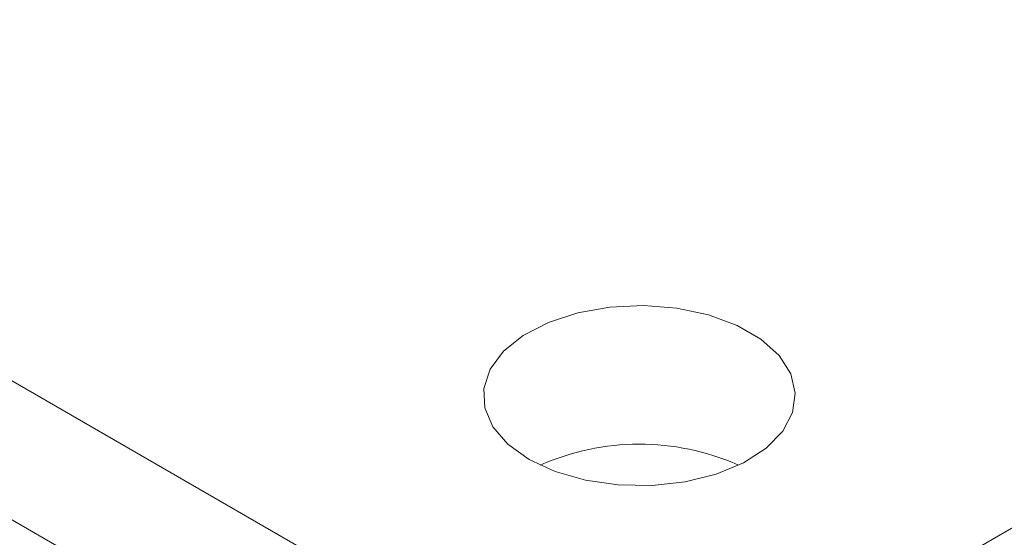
# Model space of a CAD drawing. Header units: millimetres. Extents: x 0 to 210, y 0 to 297.
# Tile 7 of 38: x 159 to 176, y 108 to 117. Entities that reach past the tile are written whole.
import ezdxf

# ---------------------------------------------------------------- set-up
doc = ezdxf.new("R2010")
doc.units = ezdxf.units.MM

msp = doc.modelspace()

# ---------------------------------------------------------------- linework, layer by layer
at = {"color": 7, "linetype": 'Continuous', "lineweight": 15}
for p, q in [((141.575, 120.463), (169.86, 104.134)), ((169.86, 104.134), (198.144, 120.463)), ((141.575, 118.013), (169.86, 101.685))]:
    msp.add_line(p, q, dxfattribs=at)
at = {"color": 7, "linetype": 'Continuous', "lineweight": 15, "flags": 128}
msp.add_lwpolyline([(167.915, 109.135), (168.378, 108.92), (168.911, 108.767), (169.488, 108.684), (170.083, 108.675), (170.667, 108.74), (171.213, 108.876), (171.696, 109.076), (172.093, 109.331), (172.386, 109.63), (172.56, 109.958), (172.609, 110.3), (172.528, 110.641), (172.323, 110.963), (172.003, 111.252), (171.582, 111.495), (171.081, 111.68), (170.523, 111.798), (169.934, 111.844), (169.341, 111.817), (168.773, 111.716), (168.255, 111.547), (167.813, 111.318), (167.466, 111.039), (167.231, 110.723), (167.119, 110.386), (167.135, 110.043), (167.278, 109.71), (167.542, 109.403), (167.915, 109.135)], dxfattribs=at)
at = {"color": 7, "linetype": 'Continuous', "lineweight": 15}
msp.add_arc((169.86, 105.089), 4.314, 66.3087, 113.9319, dxfattribs=at)

doc.saveas('drawing.dxf')
